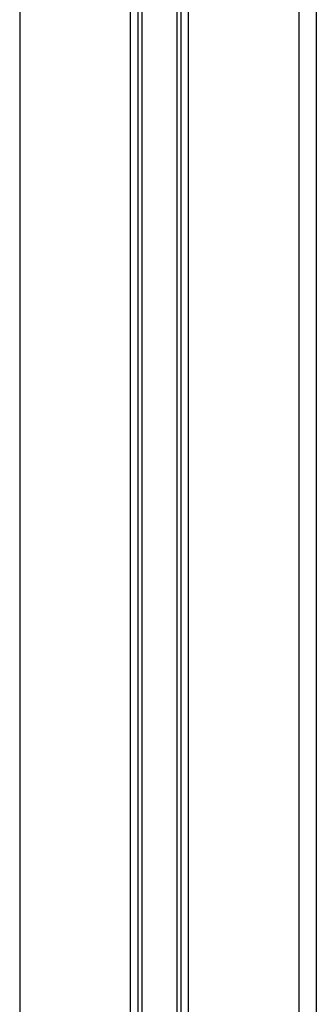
# Model space of a CAD drawing. Header units: millimetres. Extents: x 0 to 420, y 0 to 297.
# Tile 64 of 67: x 324 to 328, y 205 to 218. Entities that reach past the tile are written whole.
import ezdxf

# ---------------------------------------------------------------- set-up
doc = ezdxf.new("R2010")
doc.units = ezdxf.units.MM

msp = doc.modelspace()

# ---------------------------------------------------------------- linework, layer by layer
at = {"color": 7, "linetype": 'Continuous', "lineweight": 25}
for p, q in [((324.16545, 242.70252), (324.16545, 192.62217)), ((325.5829, 242.70252), (325.5829, 192.62217)), ((326.32517, 242.70252), (326.32517, 192.62217)), ((327.74262, 242.70252), (327.74262, 192.62217)), ((327.96619, 242.70252), (327.96619, 192.62217)), ((325.67985, 242.6578), (325.67985, 192.62217)), ((325.73119, 242.6578), (325.73119, 192.62217)), ((326.17688, 242.6578), (326.17688, 192.62217)), ((326.22822, 242.6578), (326.22822, 192.62217))]:
    msp.add_line(p, q, dxfattribs=at)

doc.saveas('drawing.dxf')
